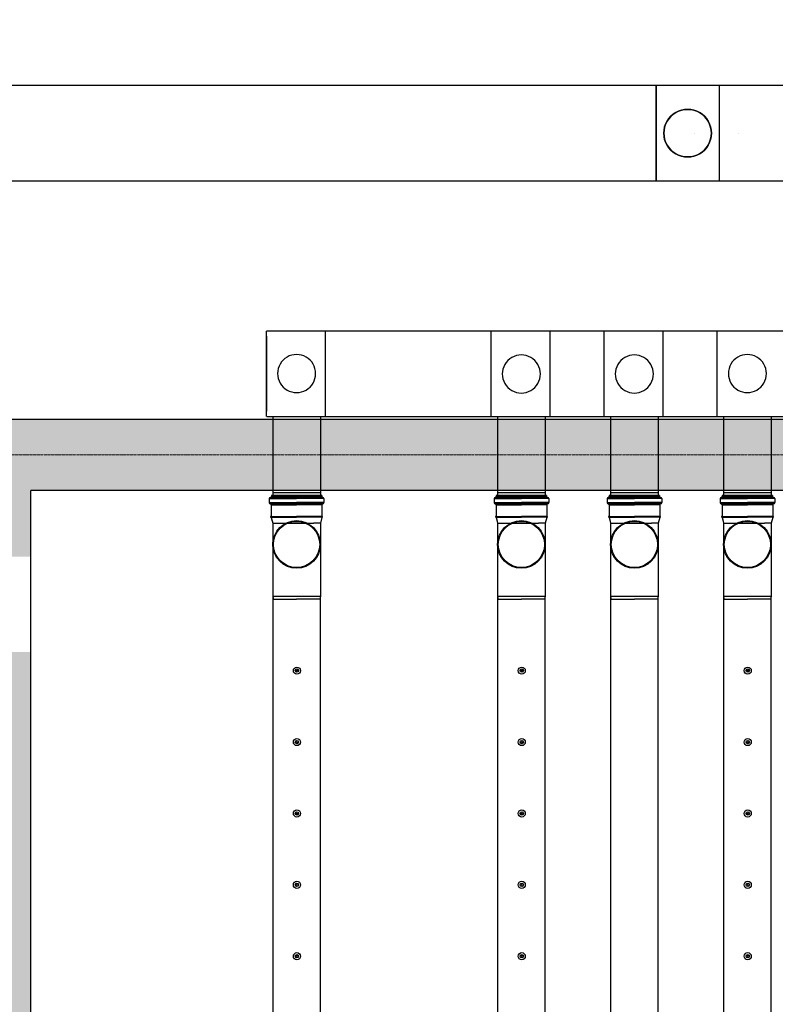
# Model space of a CAD drawing. Header units: millimetres. Extents: x -374129 to 1163271, y -112652 to 695637.
# Tile 111 of 256: x 44883 to 48059, y -36150 to -32013. Entities that reach past the tile are written whole.
import ezdxf
from ezdxf import colors
from ezdxf.entities.mleader import LeaderData, LeaderLine
from ezdxf.math import Vec2, Vec3

# ---------------------------------------------------------------- set-up
doc = ezdxf.new("R2010")
doc.units = ezdxf.units.MM
doc.linetypes.add('ACAD_ISO04W100', pattern=[30, 24, -3, 0, -3])
for name, color, linetype in [('KRT_kreskowanie', 252, 'Continuous'), ('KRT_opisy', 146, 'Continuous'), ('KRT_sciany', 2, 'Continuous'), ('KRT_technologia', 30, 'Continuous')]:
    doc.layers.add(name, color=color, linetype=linetype)
doc.layers.add('KRT_osie', color=55, linetype='ACAD_ISO04W100', lineweight=18)
doc.styles.add('WYMIAR', font='romans.shx', dxfattribs={"width": 0.8})

# ---------------------------------------------------------------- blocks, each defined once
blk = doc.blocks.new('IS_KAO_trójnik_200_góra')
at = {"layer": 'KRT_technologia', "linetype": 'Continuous', "transparency": 33554687}
for p, q in [((34908.83, 13525.74), (34908.83, 13514.58)), ((34910.88, 13526.05), (34909.2, 13526.05)), ((34909.2, 13526.05), (34909.2, 13514.58)), ((34910.88, 13526.05), (34910.88, 13514.58)), ((34911.25, 13525.74), (34911.25, 13514.58)), ((34911.43, 13525.55), (34911.43, 13525.47)), ((34869.72, 13524.58), (34868.63, 13524.29)), ((34868.63, 13524.29), (34868.63, 13514.58)), ((34897.28, 13524.58), (34869.72, 13524.58)), ((34869.72, 13504.58), (34869.72, 13524.58)), ((34900.61, 13524.58), (34897.28, 13524.58)), ((34903.02, 13525.22), (34900.61, 13524.58)), ((34900.61, 13524.58), (34900.61, 13507.41)), ((34903.02, 13525.22), (34901.38, 13524.78)), ((34903.05, 13525.07), (34903.05, 13514.58)), ((34903.07, 13525.27), (34903.12, 13525.45)), ((34903.14, 13525.32), (34903.14, 13514.58)), ((34903.29, 13525.51), (34903.19, 13525.51)), ((34903.34, 13525.32), (34903.34, 13514.58)), ((34903.41, 13525.29), (34903.36, 13525.45)), ((34903.43, 13525.08), (34903.43, 13514.58)), ((34908.29, 13525.23), (34903.48, 13525.23)), ((34908.29, 13525.23), (34908.29, 13514.58)), ((34908.54, 13525.16), (34908.54, 13514.58)), ((34911.55, 13525.07), (34911.55, 13514.58)), ((34912.15, 13525.14), (34911.79, 13525.14)), ((34911.79, 13525.14), (34911.79, 13514.58)), ((34912.15, 13525.07), (34912.15, 13514.58)), ((34912.22, 13514.58), (34912.22, 13525.07)), ((34868.63, 13504.87), (34868.63, 13514.58)), ((34903.05, 13504.09), (34903.05, 13514.58)), ((34903.14, 13503.84), (34903.14, 13514.58)), ((34903.34, 13503.84), (34903.34, 13514.58)), ((34903.43, 13504.08), (34903.43, 13514.58)), ((34908.29, 13503.92), (34908.29, 13514.58)), ((34908.54, 13504), (34908.54, 13514.58)), ((34908.83, 13503.42), (34908.83, 13514.58)), ((34909.2, 13503.11), (34909.2, 13514.58)), ((34910.88, 13503.11), (34910.88, 13514.58)), ((34911.25, 13503.42), (34911.25, 13514.58)), ((34911.55, 13504.09), (34911.55, 13514.58)), ((34911.79, 13504.01), (34911.79, 13514.58)), ((34912.15, 13504.09), (34912.15, 13514.58)), ((34912.22, 13514.58), (34912.22, 13504.09)), ((34869.72, 13504.58), (34868.63, 13504.87)), ((34900.61, 13504.58), (34900.61, 13507.41)), ((34897.28, 13504.58), (34869.72, 13504.58)), ((34900.61, 13504.58), (34897.28, 13504.58)), ((34903.02, 13503.93), (34900.61, 13504.58)), ((34903.07, 13503.88), (34903.12, 13503.7)), ((34903.29, 13503.65), (34903.19, 13503.65)), ((34903.41, 13503.87), (34903.36, 13503.7)), ((34908.29, 13503.92), (34903.48, 13503.92)), ((34910.88, 13503.11), (34909.2, 13503.11)), ((34911.43, 13503.6), (34911.43, 13503.68)), ((34912.15, 13504.01), (34911.79, 13504.01))]:
    blk.add_line(p, q, dxfattribs=at)
at = {"layer": 'KRT_technologia'}
for radius in [10, 9.7]:
    blk.add_circle((34891.65, 13514.58), radius, dxfattribs=at)
at = {"layer": 'KRT_technologia', "linetype": 'Continuous', "transparency": 33554687}
for centre, radius, start, end in [((34908.29, 13525.6), 0.364, 270, 354.2608), ((34909.2, 13525.51), 0.545, 90, 174.2608), ((34910.88, 13525.51), 0.545, 5, 90), ((34903, 13525.29), 0.0727, 285, 345), ((34903.19, 13525.43), 0.0727, 90, 165), ((34903.29, 13525.43), 0.0727, 15, 90), ((34903.48, 13525.31), 0.0727, 195, 270), ((34911.79, 13525.51), 0.364, 185, 270), ((34912.15, 13525.07), 0.0727, 0, 90), ((34903, 13503.86), 0.0727, 15, 75), ((34903.19, 13503.72), 0.0727, 195, 270), ((34903.29, 13503.72), 0.0727, 270, 345), ((34903.48, 13503.85), 0.0727, 90, 165), ((34908.29, 13503.56), 0.364, 5.7392, 90), ((34909.2, 13503.65), 0.545, 185.7392, 270), ((34910.88, 13503.65), 0.545, 270, 355), ((34911.79, 13503.65), 0.364, 90, 175), ((34912.15, 13504.09), 0.0727, 270, 0)]:
    blk.add_arc(centre, radius, start, end, dxfattribs=at)
blk = doc.blocks.new('sys napowietrzania')
at = {"layer": 'KRT_technologia', "linetype": 'ByBlock', "lineweight": -2}
for p, q in [((48577.61, -201.76, 904.27), (43071.62, -201.76, 904.27)), ((43071.62, -601.76, 904.27), (48577.61, -601.76, 904.27)), ((46941.59, -1592.96, -2466.52), (49166.68, -1592.96, -2520.09)), ((46966.67, -1911.66, -3659.98), (47166.67, -1911.66, -3659.98)), ((47911.67, -1911.66, -3659.98), (48111.67, -1911.66, -3659.98)), ((48386.67, -1911.66, -3659.98), (48586.67, -1911.66, -3659.98)), ((48861.67, -1911.66, -3659.98), (49061.67, -1911.66, -3659.98))]:
    blk.add_line(p, q, dxfattribs=at)
at = {"layer": 'KRT_technologia', "linetype": 'Continuous', "lineweight": -2}
for p, q in [((48577.62, -601.76, 904.27), (48577.62, -201.76, 904.27)), ((48842.9, -201.76, 904.27), (48842.9, -601.76, 904.27))]:
    blk.add_line(p, q, dxfattribs=at)
at = {"layer": 'KRT_technologia', "linetype": 'Continuous', "lineweight": -2, "extrusion": (-1.22465e-16, 1, 1.83697e-16)}
blk.add_line((48577.9, -201.76, 904.27), (48577.9, -601.76, 904.27), dxfattribs=at)
at = {"layer": 'KRT_technologia', "linetype": 'ByBlock', "lineweight": -2, "extrusion": (-1.22465e-16, 1, 1.83697e-16)}
for p, q in [((49156.9, -201.76, 904.27), (48577.9, -201.76, 904.27)), ((48577.9, -601.76, 904.27), (49156.9, -601.76, 904.27))]:
    blk.add_line(p, q, dxfattribs=at)
at = {"layer": 'KRT_technologia', "linetype": 'ByBlock', "lineweight": -2, "extrusion": (-3.06162e-16, -1, 1.04899e-15)}
blk.add_line((49164.9, -1234.26, -2050), (46939.9, -1234.26, -2050), dxfattribs=at)
at = {"layer": 'KRT_technologia', "linetype": 'Continuous', "lineweight": -2, "extrusion": (3.06162e-16, -1, 1.04899e-15)}
for p, q in [((46939.9, -1592.96, -2050), (46939.9, -1234.26, -2050)), ((47884.6, -1592.96, -1853.61), (47884.6, -1235.99, -1853.61)), ((48359.6, -1592.96, -2314.86), (48359.6, -1235.99, -2314.86)), ((48834.9, -1592.96, -1588.75), (48834.9, -1234.26, -1588.75))]:
    blk.add_line(p, q, dxfattribs=at)
at = {"layer": 'KRT_technologia', "linetype": 'ByBlock', "lineweight": -2, "extrusion": (1.22465e-16, -2.46519e-32, -1)}
for p, q in [((47186.59, -1234.26, -2314.86), (47186.59, -1592.96, -2314.86)), ((48131.29, -1235.99, -2118.46), (48131.29, -1592.96, -2118.46)), ((48606.29, -1235.99, -2579.71), (48606.29, -1592.96, -2579.71))]:
    blk.add_line(p, q, dxfattribs=at)
at = {"layer": 'KRT_technologia', "linetype": 'ByBlock', "lineweight": -2, "extrusion": (-1.22465e-16, -2.46519e-32, -1)}
blk.add_line((46939.9, -1255.04, -2050), (46939.9, -1569.26, -2314.86), dxfattribs=at)
at = {"layer": 'KRT_technologia'}
for p, q in [((46966.59, -1592.96, -4078.15), (46966.68, -1924.16, -5067.28)), ((47166.59, -1592.96, -4078.15), (47166.59, -1924.16, -5005.1)), ((47911.59, -1592.96, -4078.15), (47911.68, -1924.16, -5067.28)), ((48111.59, -1592.96, -4078.15), (48111.59, -1924.16, -5005.1)), ((48386.59, -1592.96, -4078.15), (48386.68, -1924.16, -5067.28)), ((48586.59, -1592.96, -4078.15), (48586.59, -1924.16, -5005.1)), ((48861.59, -1592.96, -4078.15), (48861.67, -1924.16, -5007.4)), ((49061.59, -1592.96, -4078.15), (49061.59, -1924.16, -5005.1))]:
    blk.add_line(p, q, dxfattribs=at)
at = {"layer": 'KRT_technologia', "linetype": 'Continuous', "lineweight": -3}
blk.add_line((46966.67, -1924.16, -3659.98), (47166.67, -1924.16, -3659.98), dxfattribs=at)
at = {"layer": 'KRT_technologia', "linetype": 'Continuous', "transparency": 33554687, "elevation": -3659.98}
for points in [[(47166.67, -12485.01), (47166.67, -10582.71), (47166.67, -2349.21), (46966.67, -2349.21), (46966.67, -10582.71), (46966.67, -12485.01), (47066.67, -12485.01), (47166.67, -12485.01), (47163.5, -12495.38), (47066.67, -12495.38), (46969.84, -12495.38), (46966.67, -12485.01)], [(48111.67, -12485.01), (48111.67, -10582.71), (48111.67, -2349.21), (47911.67, -2349.21), (47911.67, -10582.71), (47911.67, -12485.01), (48011.67, -12485.01), (48111.67, -12485.01), (48108.5, -12495.38), (48011.67, -12495.38), (47914.84, -12495.38), (47911.67, -12485.01)], [(48586.67, -12485.01), (48586.67, -10582.71), (48586.67, -2349.21), (48386.67, -2349.21), (48386.67, -10582.71), (48386.67, -12485.01), (48486.67, -12485.01), (48586.67, -12485.01), (48583.5, -12495.38), (48486.67, -12495.38), (48389.84, -12495.38), (48386.67, -12485.01)], [(49061.67, -12485.01), (49061.67, -10582.71), (49061.67, -2349.21), (48861.67, -2349.21), (48861.67, -10582.71), (48861.67, -12485.01), (48961.67, -12485.01), (49061.67, -12485.01), (49058.5, -12495.38), (48961.67, -12495.38), (48864.84, -12495.38), (48861.67, -12485.01)]]:
    blk.add_lwpolyline(points, dxfattribs=at)
at = {"layer": 'KRT_technologia', "linetype": 'ByBlock', "lineweight": -2}
for centre in [(48740.4, -401.76, -2390), (48922.9, -401.76, -327.5)]:
    blk.add_circle(centre, 0.05, dxfattribs=at)
at = {"layer": 'KRT_technologia'}
for centre, radius in [((47068.01, -2660.34, -3659.98), 15), ((48013.01, -2660.34, -3659.98), 15), ((48963.01, -2660.34, -3659.98), 15), ((47068.01, -2660.34, -3659.98), 7), ((47068.01, -2660.34, -3659.98), 1.5), ((48013.01, -2660.34, -3659.98), 7), ((48013.01, -2660.34, -3659.98), 1.5), ((48963.01, -2660.34, -3659.98), 7), ((48963.01, -2660.34, -3659.98), 1.5), ((47068.01, -2960.34, -3659.98), 15), ((47068.01, -2960.34, -3659.98), 7), ((47068.01, -2960.34, -3659.98), 1.5), ((48013.01, -2960.34, -3659.98), 15), ((48013.01, -2960.34, -3659.98), 7), ((48013.01, -2960.34, -3659.98), 1.5), ((48963.01, -2960.34, -3659.98), 15), ((48963.01, -2960.34, -3659.98), 7), ((48963.01, -2960.34, -3659.98), 1.5), ((47068.01, -3260.34, -3659.98), 15), ((47068.01, -3260.34, -3659.98), 7), ((47068.01, -3260.34, -3659.98), 1.5), ((48013.01, -3260.34, -3659.98), 15), ((48013.01, -3260.34, -3659.98), 7), ((48013.01, -3260.34, -3659.98), 1.5), ((48963.01, -3260.34, -3659.98), 15), ((48963.01, -3260.34, -3659.98), 7), ((48963.01, -3260.34, -3659.98), 1.5), ((47068.01, -3560.34, -3659.98), 15), ((47068.01, -3560.34, -3659.98), 7), ((48013.01, -3560.34, -3659.98), 15), ((48013.01, -3560.34, -3659.98), 7), ((48963.01, -3560.34, -3659.98), 15), ((48963.01, -3560.34, -3659.98), 7), ((47068.01, -3560.34, -3659.98), 1.5), ((48013.01, -3560.34, -3659.98), 1.5), ((48963.01, -3560.34, -3659.98), 1.5), ((47068.01, -3860.34, -3659.98), 15), ((48013.01, -3860.34, -3659.98), 15), ((48963.01, -3860.34, -3659.98), 15), ((47068.01, -3860.34, -3659.98), 7), ((47068.01, -3860.34, -3659.98), 1.5), ((48013.01, -3860.34, -3659.98), 7), ((48013.01, -3860.34, -3659.98), 1.5), ((48963.01, -3860.34, -3659.98), 7), ((48963.01, -3860.34, -3659.98), 1.5)]:
    blk.add_circle(centre, radius, dxfattribs=at)
at = {"layer": 'KRT_technologia', "linetype": 'Continuous', "lineweight": -3, "extrusion": (-1.45519e-13, -4.39625e-13, -1)}
for major_axis in [(-100, 0), (100, 0)]:
    blk.add_ellipse((48710.4, -401.76, 904.27), major_axis=major_axis, ratio=1, start_param=0, end_param=3.1415927, dxfattribs=at)
at = {"layer": 'KRT_technologia', "linetype": 'Continuous', "lineweight": -3}
for centre, major_axis in [((48710.4, -401.76, 369.41), (0, 100)), ((48710.4, -401.76, -147.5), (0, 100)), ((48710.4, -401.76, 0), (0, 100)), ((48710.4, -401.76, -327.5), (100, 0)), ((48710.4, -401.76, -1360), (0, 100)), ((48710.4, -401.76, 369.41), (0, -100)), ((48710.4, -401.76, -147.5), (0, -100)), ((48710.4, -401.76, 0), (0, -100)), ((48710.4, -401.76, -1360), (0, -100)), ((48710.4, -401.76, -327.5), (-100, 0)), ((47066.59, -1411.89, -2314.86), (80, 0)), ((48011.29, -1413.61, -2118.46), (80, 0)), ((48486.29, -1413.61, -2579.71), (80, 0)), ((48961.59, -1411.89, -1853.61), (80, 0)), ((47066.59, -1411.89, -2314.86), (-80, 0)), ((48011.29, -1413.61, -2118.46), (-80, 0)), ((48486.29, -1413.61, -2579.71), (-80, 0)), ((48961.59, -1411.89, -1853.61), (-80, 0))]:
    blk.add_ellipse(centre, major_axis=major_axis, ratio=1, start_param=0, end_param=3.1415927, dxfattribs=at)
at = {"layer": 'KRT_technologia', "linetype": 'Continuous', "lineweight": -3, "extrusion": (-1.83697e-16, -3.37446e-32, -1)}
for major_axis in [(0, -100), (0, 100)]:
    blk.add_ellipse((48710.4, -401.76, 369.41), major_axis=major_axis, ratio=1, start_param=0, end_param=3.1415927, dxfattribs=at)
at = {"layer": 'KRT_technologia', "linetype": 'Continuous', "lineweight": -3, "extrusion": (-2.83277e-16, -6.29012e-33, -1)}
for centre, major_axis in [((48710.4, -401.76, -147.5), (0, -100)), ((48710.4, -401.76, 0), (0, -100)), ((48710.4, -401.76, -147.5), (0, 100)), ((48710.4, -401.76, 0), (0, 100))]:
    blk.add_ellipse(centre, major_axis=major_axis, ratio=1, start_param=0, end_param=3.1415927, dxfattribs=at)
at = {"layer": 'KRT_technologia', "linetype": 'Continuous', "lineweight": -3, "extrusion": (8.01883e-29, 1.83697e-16, -1)}
blk.add_ellipse((48710.4, -401.76, -327.5), major_axis=(-100, 0), ratio=1, start_param=0, end_param=3.1415927, dxfattribs=at)
at = {"layer": 'KRT_technologia', "linetype": 'Continuous', "lineweight": -3, "extrusion": (-2.83277e-16, 3.7494e-33, -1)}
for major_axis in [(0, -100), (0, 100)]:
    blk.add_ellipse((48710.4, -401.76, -1360), major_axis=major_axis, ratio=1, start_param=0, end_param=3.1415927, dxfattribs=at)
at = {"layer": 'KRT_technologia', "linetype": 'Continuous', "lineweight": -3, "extrusion": (-8.0197e-29, 1.83697e-16, -1)}
blk.add_ellipse((48710.4, -401.76, -327.5), major_axis=(100, 0), ratio=1, start_param=0, end_param=3.1415927, dxfattribs=at)
at = {"layer": 'KRT_technologia', "xscale": 10, "yscale": 10, "zscale": 10, "rotation": 90}
for p in [(182212.45, -351046.37, -3659.98), (183157.45, -351046.37, -3659.98), (183632.45, -351046.37, -3659.98), (184107.45, -351046.37, -3659.98)]:
    blk.add_blockref('IS_KAO_trójnik_200_góra', p, dxfattribs=at)

msp = doc.modelspace()

# ---------------------------------------------------------------- hatches: boundary and pattern name
at = {"layer": 'KRT_kreskowanie'}
h = msp.add_hatch(dxfattribs=at)
h.set_pattern_fill('ANSI33', color=256, scale=20, style=0)
h.set_pattern_definition([(45, (-1e-05, 3009.36), (-89.80256, 89.80256), []), (45, (89.8, 3009.36), (-89.80256, 89.80256), [63.5, -31.75])])
h.paths.add_polyline_path([(38290, -33690.64), (19090, -33690.64), (19090, -46990.64), (19390, -46990.64), (19390, -33990.64), (25390, -33990.64), (25390, -46990.64), (25690, -46990.64), (25690, -33990.64), (31690, -33990.64), (31690, -46990.64), (31990, -46990.64), (31990, -33990.64), (37990, -33990.64), (37990, -46990.64), (38290, -46990.64)])
h.paths.add_polyline_path([(51230, -33990.64), (57230, -33990.64), (57230, -46990.64), (57530, -46990.64), (57530, -33690.64), (38330, -33690.64), (38330, -46990.64), (38630, -46990.64), (38630, -33990.64), (44630, -33990.64), (44630, -46990.64), (44930, -46990.64), (44930, -33990.64), (50930, -33990.64), (50930, -46990.64), (51230, -46990.64)])
h.paths.add_polyline_path([(70470, -33690.64), (57570, -33690.64), (57570, -46990.64), (57870, -46990.64), (57870, -33990.64), (63870, -33990.64), (63870, -46990.64), (64170, -46990.64), (64170, -33990.64), (70170, -33990.64), (70170, -46990.64), (70470, -46990.64)])

# ---------------------------------------------------------------- linework, layer by layer
at = {"layer": 'KRT_osie', "ltscale": 0.5}
msp.add_line((-5554.82, -33840.64), (73659.31, -33840.64), dxfattribs=at)
at = {"layer": 'KRT_sciany'}
for p, q in [((38330, -33690.64), (57530, -33690.64)), ((50930, -33990.64), (44930, -33990.64))]:
    msp.add_line(p, q, dxfattribs=at)

# ---------------------------------------------------------------- next in the draw order: leaders
at = {"layer": 'KRT_opisy', "color": 1}
ml = msp.add_multileader_mtext('Standard', dxfattribs=at)
ml.set_content('{\\C2;POZ.2.2a ŚCIANA ŻELBETOWA  GR.30cm}', color=1, style='WYMIAR')
ml.set_leader_properties()
ml.build(insert=Vec2(0, 0))
ml.multileader.update_dxf_attribs({"text_right_attachment_type": 6, "dogleg_length": 0.36, "arrow_head_size": 200, "scale": 100})
ctx = ml.context
ctx.base_point, ctx.scale, ctx.char_height, ctx.arrow_head_size, ctx.landing_gap_size, ctx.plane_origin = Vec3(33323.63, -34469.6), 100, 200, 200, 9, Vec3(5802.66, -112771.57)
ctx.right_attachment = 6
notes = []
notes.append((ctx, [(0, (1, 1, 0), (33287.63, -34469.6), (1, 0), 36, [(1, [(32911.06, -33990.64)], 0, [])])]))
ctx.mtext.insert, ctx.mtext.width, ctx.mtext.defined_height, ctx.mtext.flow_direction = Vec3(33332.63, -34369.6), 4990.5383, 1534.23, 5
ctx.mtext.has_bg_fill, ctx.mtext.bg_color, ctx.mtext.bg_scale_factor, ctx.mtext.bg_transparency, ctx.mtext.use_window_bg_color = 1, -1027028792, 1.5, 0, 1
for ctx, leaders in notes:
    for number, flags, end, landing, length, lines in leaders:
        leader = LeaderData()
        leader.index, (leader.has_last_leader_line, leader.has_dogleg_vector, leader.attachment_direction) = number, flags
        leader.last_leader_point, leader.dogleg_vector, leader.dogleg_length = Vec3(end), Vec3(landing), length
        for number, points, colour, breaks in lines:
            line = LeaderLine()
            line.index, line.vertices, line.color, line.breaks = number, Vec3.list(points), colors.encode_raw_color(colour), breaks
            leader.lines.append(line)
        ctx.leaders.append(leader)

# ---------------------------------------------------------------- next in the draw order: linework, layer by layer
at = {"layer": 'KRT_sciany'}
msp.add_line((44930, -46990.64), (44930, -33990.64), dxfattribs=at)

# ---------------------------------------------------------------- next in the draw order: block references
msp.add_blockref('sys napowietrzania', (-1019.98, -32087.66, 3070))

# ---------------------------------------------------------------- next in the draw order: leaders
at = {"layer": 'KRT_opisy', "color": 1}
ml = msp.add_multileader_mtext('Standard', dxfattribs=at)
ml.set_content('\\C54;SZAFA AKPIA -DOKŁADNE WYMIARY W TRAKCIE DOBORU I ROZMIESZCZENIA ELEMENTÓW AUTOMATYKI PO UWZGLĘDNIENIU RZECZYWISTYCH POTRZEB MONTAŻOWYCH', style='WYMIAR')
ml.set_leader_properties(color=1)
ml.build(insert=Vec2(0, 0))
ml.multileader.update_dxf_attribs({"text_right_attachment_type": 6, "dogleg_length": 0.36, "arrow_head_size": 200, "scale": 100})
ctx = ml.context
ctx.base_point, ctx.scale, ctx.char_height, ctx.arrow_head_size, ctx.landing_gap_size, ctx.plane_origin = Vec3(32699.33, -27661.99), 100, 200, 200, 9, Vec3(4731.61, -111551.57)
ctx.right_attachment = 6
notes = []
notes.append((ctx, [(0, (1, 1, 0), (32663.33, -27661.99), (1, 0), 36, [(1, [(31840, -32770.64)], 0, [])])]))
ctx.mtext.insert, ctx.mtext.width, ctx.mtext.defined_height, ctx.mtext.flow_direction = Vec3(32708.33, -27561.99), 5517.2638, 1534.23, 5
ctx.mtext.has_bg_fill, ctx.mtext.bg_color, ctx.mtext.bg_scale_factor, ctx.mtext.bg_transparency, ctx.mtext.use_window_bg_color = 1, -1027028792, 1.5, 0, 1
for ctx, leaders in notes:
    for number, flags, end, landing, length, lines in leaders:
        leader = LeaderData()
        leader.index, (leader.has_last_leader_line, leader.has_dogleg_vector, leader.attachment_direction) = number, flags
        leader.last_leader_point, leader.dogleg_vector, leader.dogleg_length = Vec3(end), Vec3(landing), length
        for number, points, colour, breaks in lines:
            line = LeaderLine()
            line.index, line.vertices, line.color, line.breaks = number, Vec3.list(points), colors.encode_raw_color(colour), breaks
            leader.lines.append(line)
        ctx.leaders.append(leader)

doc.saveas('drawing.dxf')
